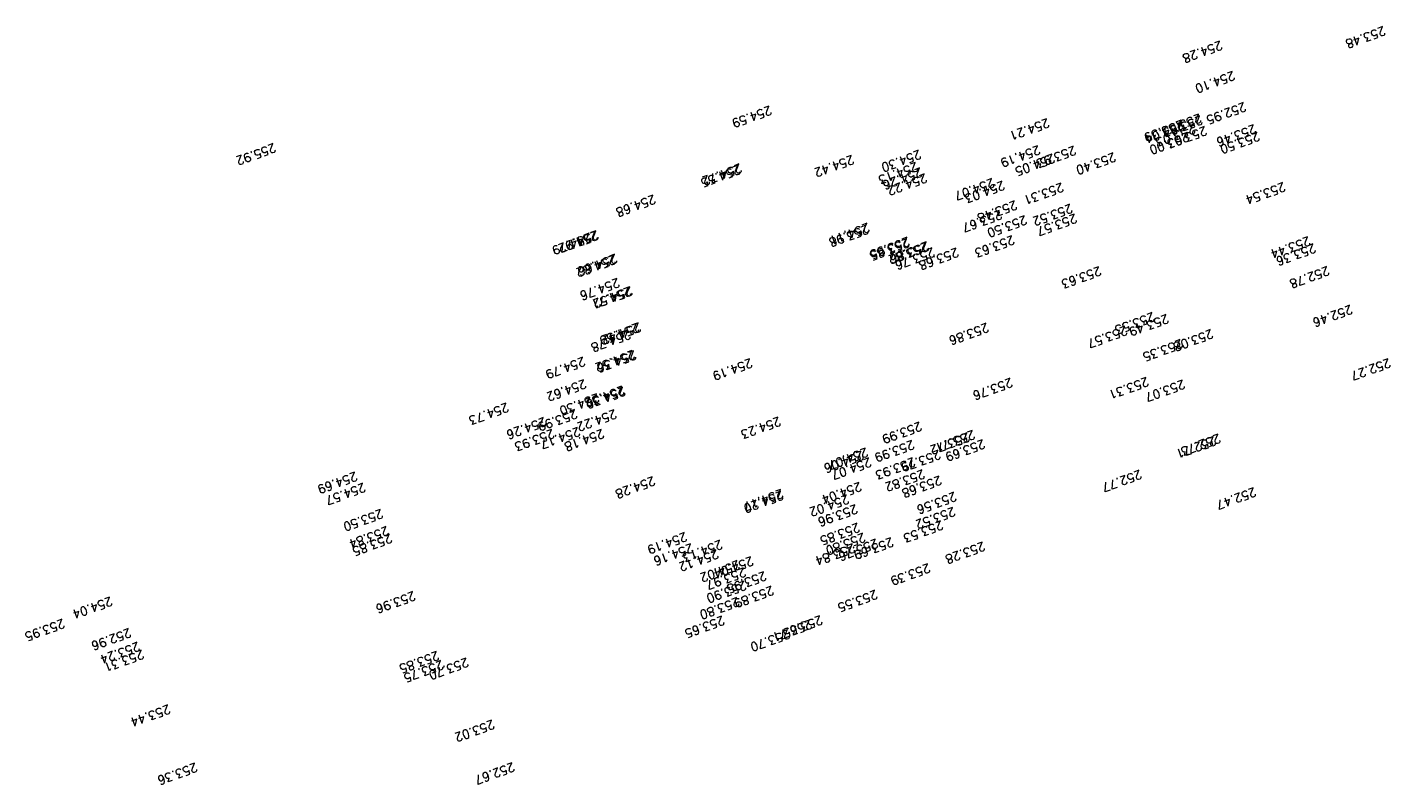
# Model space of a CAD drawing. Header units: metres. Extents: x -624129 to -623385, y -1177173 to -1176753.
# Tile 3 of 4: x -623553 to -623476, y -1176836 to -1176793. Entities that reach past the tile are written whole.
import ezdxf
from ezdxf.enums import TextEntityAlignment as Align

# ---------------------------------------------------------------- set-up
doc = ezdxf.new("R2010")
doc.units = ezdxf.units.M
doc.header["$MEASUREMENT"] = 0
doc.layers.add('09_Zaměření_vyska_bodu', color=18, linetype='CONTINUOUS')
doc.layers.add('09_Zaměření_vyska_PBPP', color=18, linetype='CONTINUOUS')
doc.styles.add('ROMANS', font='romans.shx', dxfattribs={"height": 0.2})

msp = doc.modelspace()

# ---------------------------------------------------------------- texts
at = {"layer": '09_Zaměření_vyska_bodu', "style": 'ROMANS'}
for s, p in [('253.48', (-623477.17, -1176793.47)), ('254.28', (-623486.48, -1176794.3)), ('254.10', (-623485.76, -1176796.03)), ('254.59', (-623512.2, -1176798.01)), ('252.95', (-623485.12, -1176797.81)), ('254.21', (-623496.35, -1176798.73)), ('253.04', (-623487.61, -1176798.57)), ('253.37', (-623487.68, -1176798.46)), ('253.39', (-623488.68, -1176798.82)), ('253.04', (-623488.63, -1176798.91)), ('253.00', (-623488.37, -1176799.53)), ('253.03', (-623488.02, -1176799.08)), ('253.03', (-623487.36, -1176799.18)), ('253.46', (-623484.55, -1176799.08)), ('253.50', (-623484.34, -1176799.49)), ('254.19', (-623496.87, -1176800.27)), ('253.93', (-623494.83, -1176800.3)), ('254.42', (-623507.5, -1176800.83)), ('254.30', (-623503.67, -1176800.53)), ('254.05', (-623496.04, -1176800.75)), ('253.40', (-623492.56, -1176800.68)), ('254.55', (-623513.98, -1176801.4)), ('254.72', (-623513.9, -1176801.31)), ('254.13', (-623503.84, -1176801.23)), ('254.26', (-623503.6, -1176801.54)), ('254.22', (-623503.33, -1176801.88)), ('254.07', (-623499.49, -1176802.15)), ('254.03', (-623498.9, -1176802.3)), ('253.31', (-623495.54, -1176802.4)), ('253.54', (-623482.88, -1176802.38)), ('254.68', (-623518.82, -1176803.09)), ('253.48', (-623498.19, -1176803.42)), ('253.67', (-623499.05, -1176803.97)), ('253.52', (-623495.03, -1176803.61)), ('253.57', (-623494.78, -1176804.18)), ('253.98', (-623506.66, -1176804.81)), ('254.11', (-623506.61, -1176804.7)), ('253.50', (-623497.63, -1176804.27)), ('254.79', (-623522.47, -1176805.27)), ('254.92', (-623522.13, -1176805.16)), ('254.77', (-623522.07, -1176805.13)), ('253.85', (-623504.34, -1176805.58)), ('253.95', (-623504.33, -1176805.5)), ('253.86', (-623503.21, -1176805.76)), ('253.63', (-623498.34, -1176805.41)), ('253.44', (-623481.45, -1176805.47)), ('254.82', (-623521.1, -1176806.54)), ('254.66', (-623521.01, -1176806.47)), ('253.82', (-623503.28, -1176805.8)), ('253.68', (-623501.53, -1176806.12)), ('253.36', (-623481.14, -1176805.88)), ('253.63', (-623493.39, -1176807.18)), ('252.78', (-623480.37, -1176807.17)), ('254.76', (-623520.88, -1176807.85)), ('254.71', (-623520.22, -1176808.35)), ('254.52', (-623520.14, -1176808.32)), ('252.46', (-623479.05, -1176809.38)), ('254.59', (-623519.76, -1176810.42)), ('254.42', (-623519.65, -1176810.39)), ('253.86', (-623499.81, -1176810.41)), ('253.53', (-623490.34, -1176809.8)), ('253.49', (-623489.54, -1176809.91)), ('254.78', (-623520.24, -1176810.81)), ('253.57', (-623491.9, -1176810.58)), ('253.08', (-623487, -1176810.77)), ('254.52', (-623520.01, -1176811.96)), ('254.36', (-623519.92, -1176811.98)), ('253.35', (-623488.74, -1176811.34)), ('254.79', (-623522.84, -1176812.35)), ('254.19', (-623513.3, -1176812.44)), ('252.27', (-623476.87, -1176812.43)), ('253.76', (-623498.45, -1176813.55)), ('253.31', (-623490.68, -1176813.5)), ('254.62', (-623522.78, -1176813.63)), ('254.32', (-623520.6, -1176813.99)), ('254.30', (-623520.54, -1176814.05)), ('253.07', (-623488.61, -1176813.65)), ('254.73', (-623527.21, -1176814.97)), ('254.30', (-623522.04, -1176814.43)), ('254.26', (-623525.07, -1176815.79)), ('253.99', (-623523.29, -1176815.34)), ('254.22', (-623521.05, -1176815.35)), ('254.23', (-623511.68, -1176815.77)), ('253.93', (-623524.6, -1176816.47)), ('254.17', (-623523.13, -1176816.35)), ('254.18', (-623521.76, -1176816.47)), ('253.99', (-623503.63, -1176816.05)), ('253.71', (-623500.6, -1176816.53)), ('253.99', (-623504.06, -1176817.1)), ('253.72', (-623500.9, -1176816.67)), ('253.69', (-623500.02, -1176817.06)), ('252.71', (-623486.84, -1176816.88)), ('252.73', (-623486.58, -1176816.74)), ('254.06', (-623506.95, -1176817.71)), ('254.07', (-623506.7, -1176817.53)), ('254.07', (-623506.51, -1176818.1)), ('253.93', (-623504.01, -1176818.09)), ('253.79', (-623502.55, -1176817.66)), ('254.69', (-623535.85, -1176818.91)), ('253.82', (-623503.46, -1176818.78)), ('252.77', (-623491.08, -1176818.8)), ('254.57', (-623535.38, -1176819.54)), ('254.28', (-623518.85, -1176819.17)), ('254.04', (-623507.07, -1176819.49)), ('253.68', (-623502.5, -1176819.13)), ('254.20', (-623511.53, -1176820)), ('254.17', (-623511.54, -1176819.89)), ('254.02', (-623507.78, -1176820.21)), ('253.56', (-623501.65, -1176820.06)), ('252.47', (-623484.55, -1176819.8)), ('253.50', (-623534.38, -1176821.04)), ('253.96', (-623507.29, -1176820.77)), ('253.52', (-623501.72, -1176820.92)), ('253.84', (-623534.05, -1176822.02)), ('253.85', (-623507.17, -1176821.83)), ('253.53', (-623502.41, -1176821.69)), ('253.85', (-623533.86, -1176822.44)), ('254.19', (-623517.03, -1176822.36)), ('254.13', (-623515.01, -1176822.8)), ('253.80', (-623506.85, -1176822.4)), ('253.76', (-623506.12, -1176822.73)), ('253.69', (-623505.25, -1176822.66)), ('254.16', (-623516.67, -1176823)), ('254.12', (-623515.23, -1176823.34)), ('253.84', (-623507.44, -1176823)), ('253.28', (-623500.02, -1176822.9)), ('254.02', (-623514.02, -1176823.96)), ('253.97', (-623513.67, -1176824.38)), ('254.04', (-623513.24, -1176823.74)), ('253.39', (-623503.15, -1176824.14)), ('253.90', (-623513.65, -1176825.14)), ('253.95', (-623512.5, -1176824.59)), ('253.96', (-623532.53, -1176825.73)), ('253.89', (-623512.08, -1176825.42)), ('253.55', (-623506.16, -1176825.65)), ('254.04', (-623549.83, -1176826.04)), ('253.80', (-623514.04, -1176826.07)), ('253.95', (-623552.55, -1176827.31)), ('253.65', (-623514.89, -1176827.13)), ('253.71', (-623509.89, -1176827.35)), ('253.65', (-623509.3, -1176827.11)), ('252.96', (-623548.76, -1176827.84)), ('253.70', (-623511.15, -1176827.91)), ('253.24', (-623548.26, -1176828.62)), ('253.31', (-623548.03, -1176829.07)), ('253.85', (-623531.18, -1176829.14)), ('253.75', (-623530.93, -1176829.67)), ('253.44', (-623546.52, -1176832.2)), ('253.02', (-623528.02, -1176833.07)), ('253.36', (-623544.98, -1176835.52)), ('252.67', (-623526.87, -1176835.5))]:
    msp.add_text(s, height=0.5, rotation=200, dxfattribs=at).set_placement(p, align=Align.CENTER)
at = {"layer": '09_Zaměření_vyska_PBPP', "style": 'ROMANS'}
for s, p in [('255.92', (-623540.5, -1176800.15)), ('253.76', (-623502.89, -1176806.11)), ('253.70', (-623529.5, -1176829.52))]:
    msp.add_text(s, height=0.5, rotation=200, dxfattribs=at).set_placement(p, align=Align.CENTER)

doc.saveas('drawing.dxf')
